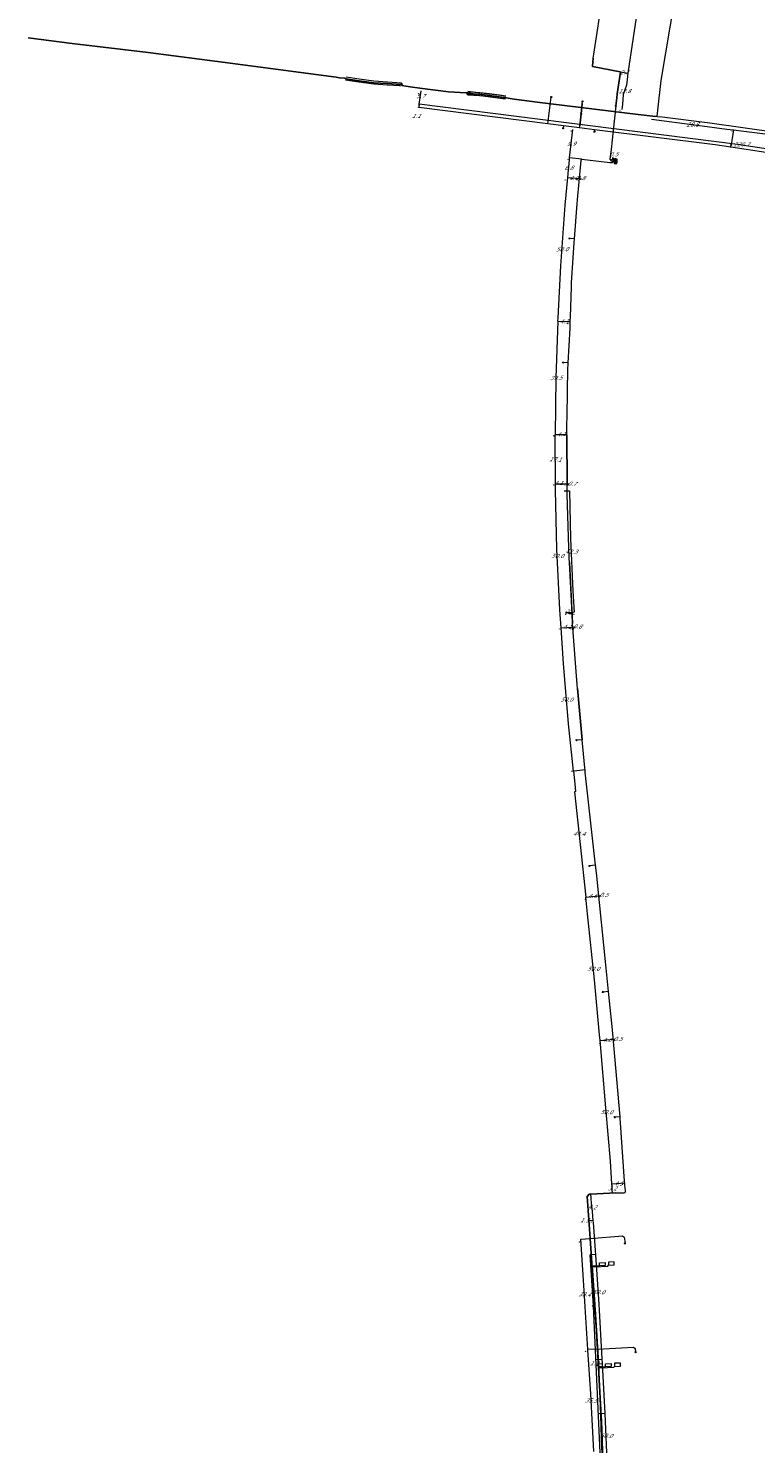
# Model space of a CAD drawing. Header units: metres. Extents: x 124576 to 133557, y 395865 to 402386.
# Tile 182 of 256: x 126172 to 126425, y 400554 to 401046. Entities that reach past the tile are written whole.
import ezdxf
from ezdxf.enums import TextEntityAlignment as Align

# ---------------------------------------------------------------- set-up
doc = ezdxf.new("R2010")
doc.units = ezdxf.units.M
doc.header["$MEASUREMENT"] = 0
for name, color, linetype, lineweight, true_color in [('LG_Laag_Spanning', 7, 'Continuous', 13, 0x960000), ('LG_Laag_Spanning_Enexis_Netbeheer_BV', 7, 'Continuous', 13, 0x960000), ('LG_Laag_Spanning_Gemeente_Tilburg_Ruimtelijke_Uitvoering', 7, 'Continuous', 13, 0x960000), ('LG_Riool_Vrij_Verval_Gemeente_Tilburg_Ruimtelijke_Uitvoering', 7, 'Continuous', 13, 0xca00a0)]:
    doc.layers.add(name, color=color, linetype=linetype, lineweight=lineweight, true_color=true_color)
for name, color, linetype, lineweight in [('LG_Laag_Spanning_P_Enexis_Netbeheer_BV', 7, 'Continuous', 0), ('LG_n00003_Spitters_Electrotechniek_BV', 7, 'Continuous', 13), ('LG_Riool_Vrij_Verval_P_Gemeente_Tilburg_Ruimtelijke_Uitvoering', 7, 'Continuous', 0), ('MV_Laag_Spanning', 7, 'Continuous', 0), ('MV_Laag_Spanning_lijn', 7, 'Continuous', 0), ('MV_Laag_Spanning_pijl', 7, 'Continuous', 0)]:
    doc.layers.add(name, color=color, linetype=linetype, lineweight=lineweight)
doc.styles.add('Klic_Annotatie', font='verdanai.ttf', dxfattribs={"oblique": 20, "height": 1.4})

# ---------------------------------------------------------------- blocks, each defined once
blk = doc.blocks.new('Mof')
at = {"layer": 'LG_Laag_Spanning_P_Enexis_Netbeheer_BV'}
h = blk.add_hatch(color=256, dxfattribs=at)
edge = h.paths.add_edge_path()
edge.add_arc((0, 0), 2, 0, 360)
blk = doc.blocks.new('DeliveryPoint')
at = {"layer": 'LG_Laag_Spanning_P_Enexis_Netbeheer_BV', "flags": 128}
blk.add_lwpolyline([(-3.7, -2.5), (3.8, -2.5), (3.8, 2.5), (-3.7, 2.5), (-3.7, -2.5)], close=True, dxfattribs=at)
blk.add_lwpolyline([(-3.7, 2.5), (-3.7, 2.2), (0, 0), (3.8, 2.2)], dxfattribs=at)
blk = doc.blocks.new('Streetlight')
at = {"layer": 'LG_Laag_Spanning_P_Enexis_Netbeheer_BV'}
for p, q in [((-1.8, 1.8), (-1.1, 1.1)), ((0, 2.5), (0, 1.5)), ((1.8, 1.8), (1.1, 1.1)), ((-1.1, -1.1), (-1.8, -1.8)), ((0, -1.5), (0, -2.5)), ((1.1, -1.1), (1.8, -1.8))]:
    blk.add_line(p, q, dxfattribs=at)
at = {"layer": 'LG_Laag_Spanning_P_Enexis_Netbeheer_BV', "flags": 128}
for points in [[(-2.5, 0), (-1.5, 0)], [(1.5, 0), (2.5, 0)]]:
    blk.add_lwpolyline(points, dxfattribs=at)
at = {"layer": 'LG_Laag_Spanning_P_Enexis_Netbeheer_BV'}
blk.add_circle((0, 0), 1.5, dxfattribs=at)
blk = doc.blocks.new('Verdeelkast')
at = {"layer": 'LG_Laag_Spanning_P_Enexis_Netbeheer_BV'}
for p, q in [((-4, 0.8), (-4, 2.5)), ((-3, 0.8), (-3, 2.5)), ((-2, 0.8), (-2, 2.5)), ((-1, 0.8), (-1, 2.5)), ((0, 0.8), (0, 2.5)), ((1, 0.8), (1, 2.5)), ((2, 0.8), (2, 2.5)), ((3, 0.8), (3, 2.5)), ((4.1, 0.8), (4.1, 2.5)), ((0, -2.5), (0, -1.5))]:
    blk.add_line(p, q, dxfattribs=at)
at = {"layer": 'LG_Laag_Spanning_P_Enexis_Netbeheer_BV', "flags": 128}
for points in [[(-5, -5), (5, -5), (5, 5), (-5, 5), (-5, -5)], [(-4.5, -1.5), (4.5, -1.5), (4.5, 0.8), (-4.5, 0.8), (-4.5, -1.5)]]:
    blk.add_lwpolyline(points, close=True, dxfattribs=at)
blk = doc.blocks.new('m_pijl')
at = {"layer": 'MV_Laag_Spanning_pijl'}
blk.add_hatch(color=7, dxfattribs=at).paths.add_polyline_path([(-1, -0.3), (-1, 0), (-1, 0.3), (0, 0)])
at = {"layer": 'MV_Laag_Spanning_pijl', "flags": 128}
blk.add_lwpolyline([(-1, 0), (-1, 0.3), (0, 0), (-1, -0.3), (-1, 0)], close=True, dxfattribs=at)
blk = doc.blocks.new('Onbekend_2')
at = {"layer": 'LG_Riool_Vrij_Verval_P_Gemeente_Tilburg_Ruimtelijke_Uitvoering'}
blk.add_hatch(color=256, dxfattribs=at).paths.add_polyline_path([(-0.3, -1.1, -0.262633), (0.2, 0.2), (0.6, 0.5, 0.379827), (0.7, 1.3), (0.7, 1.3, 0.228508), (0, 1.5), (0, 1.5, 0.459053), (-0.8, 0.8), (-1.3, 0.9, -0.414214), (-0.1, 2, -0.243799), (1.1, 1.5, -0.379827), (0.9, 0.1), (0.5, -0.2, 0.262633), (0.2, -1.1), (-0.2, -1.1)])
blk.add_circle((0, 0), 2.5, dxfattribs=at)
at = {"layer": 'LG_Riool_Vrij_Verval_P_Gemeente_Tilburg_Ruimtelijke_Uitvoering', "extrusion": (0, 0, -1)}
blk.add_solid([(0.3, -2.1), (-0.2, -2.1), (0.3, -1.5), (-0.2, -1.5)], dxfattribs=at)

msp = doc.modelspace()

# ---------------------------------------------------------------- linework, layer by layer
at = {"layer": 'LG_Laag_Spanning', "flags": 128}
msp.add_lwpolyline([(126376.83, 400998.53), (126376.83, 400998.53), (126376.84, 400998.53), (126376.84, 400998.53), (126376.84, 400998.53), (126376.84, 400998.53), (126376.84, 400998.53), (126376.84, 400998.53), (126376.84, 400998.53), (126376.84, 400998.54), (126376.84, 400998.54), (126377.04, 401000.12), (126377.04, 401000.13), (126377.04, 401000.13), (126377.04, 401000.13), (126377.04, 401000.13), (126377.04, 401000.13), (126377.04, 401000.13), (126377.04, 401000.13), (126377.04, 401000.13), (126377.04, 401000.13), (126377.04, 401000.13), (126377.03, 401000.13), (126377.03, 401000.13), (126376.24, 401000.23), (126376.24, 401000.23), (126376.24, 401000.23), (126376.24, 401000.23), (126376.23, 401000.23), (126376.23, 401000.23), (126376.23, 401000.23), (126376.23, 401000.23), (126376.23, 401000.23), (126376.23, 401000.23), (126376.23, 401000.23), (126376.23, 401000.23), (126376.23, 401000.23), (126376.03, 400998.64), (126376.03, 400998.64), (126376.03, 400998.64), (126376.03, 400998.63), (126376.03, 400998.63), (126376.03, 400998.63), (126376.03, 400998.63), (126376.03, 400998.63), (126376.03, 400998.63), (126376.03, 400998.63), (126376.03, 400998.63), (126376.04, 400998.63), (126376.04, 400998.63), (126376.83, 400998.53), (126376.83, 400998.53), (126376.83, 400998.53)], dxfattribs=at)
at = {"layer": 'LG_Laag_Spanning_Enexis_Netbeheer_BV'}
for p, q in [((126368.5, 401032.37), (126378.1, 401030.54)), ((126368.5, 401032.37), (126378.1, 401030.54)), ((126368.5, 401032.37), (126378.1, 401030.54)), ((126352.98, 401012.45), (126354.15, 401021.73)), ((126364.92, 401019.51), (126364.99, 401020.22)), ((126364.55, 401015.86), (126364.02, 401011.72)), ((126364.02, 401011.72), (126364.55, 401015.86)), ((126358.36, 401011.77), (126358.26, 401010.91)), ((126363.94, 401011.06), (126364.02, 401011.72)), ((126369.2, 401010.39), (126369.12, 401009.72)), ((126416.55, 401004.27), (126416.67, 401005.08)), ((126364.77, 401000.19), (126374.48, 400999)), ((126374.48, 400999), (126374.92, 400998.94)), ((126362.19, 400972.47), (126360.45, 400972.6)), ((126360.03, 400929.39), (126358.31, 400929.49)), ((126359.67, 400887.33), (126357.95, 400887.3)), ((126364.91, 400798.46), (126362.88, 400798.28)), ((126369.53, 400754.85), (126367.43, 400754.61)), ((126374.06, 400711.01), (126372.11, 400710.81)), ((126378.03, 400667.45), (126376.18, 400667.29)), ((126376.59, 400641.07), (126367.76, 400640.58))]:
    msp.add_line(p, q, dxfattribs=at)
at = {"layer": 'LG_Laag_Spanning_Enexis_Netbeheer_BV', "flags": 128}
for points in [[(126368.5, 401032.37), (126368.41, 401032.49), (126368.41, 401032.5), (126368.71, 401035.22), (126368.89, 401036.61), (126372.04, 401057.13), (126372.26, 401058.51), (126372.69, 401060.95), (126376.19, 401080.86), (126376.45, 401082.24), (126380.9, 401104.63), (126380.93, 401104.78), (126381.21, 401106.15), (126385.46, 401125.09), (126385.78, 401126.46), (126390.59, 401146.15), (126390.94, 401147.51), (126391.4, 401149.19), (126395.97, 401165.98), (126396.34, 401167.33), (126396.97, 401169.69), (126397.16, 401170.36)], [(126376.61, 401018.65), (126376.91, 401021.48), (126377.09, 401022.87), (126378.2, 401030.4), (126378.1, 401030.54), (126368.5, 401032.37), (126368.41, 401032.49), (126368.41, 401032.5), (126368.71, 401035.22), (126368.41, 401032.5), (126368.71, 401035.22), (126368.89, 401036.61), (126372.04, 401057.13)], [(126378.1, 401030.54), (126378.2, 401030.4), (126377.09, 401022.87), (126376.91, 401021.48), (126376.61, 401018.65)], [(126363.94, 401011.06), (126358.36, 401011.77), (126352.98, 401012.45), (126308.16, 401018.13)], [(126363.94, 401011.06), (126358.36, 401011.77), (126352.98, 401012.45), (126308.16, 401018.13)], [(126364.92, 401019.51), (126364.55, 401015.87), (126364.55, 401015.86), (126364.02, 401011.72)], [(126364.55, 401015.86), (126364.55, 401015.87), (126364.92, 401019.51), (126364.99, 401020.22)], [(126364.92, 401019.51), (126364.55, 401015.87), (126364.55, 401015.86)], [(126364.55, 401015.86), (126364.55, 401015.87), (126364.92, 401019.51)], [(126376.61, 401018.65), (126375.22, 401005.79), (126375.05, 401004.41), (126374.49, 401000.17), (126374.91, 400999.61), (126375.89, 400999.47), (126376.14, 400999.43)], [(126376.61, 401018.65), (126375.22, 401005.79), (126375.05, 401004.41), (126374.49, 401000.17), (126374.91, 400999.61), (126375.89, 400999.47), (126376.14, 400999.43)], [(126363.94, 401011.06), (126364.02, 401011.72), (126364.55, 401015.86)], [(126528.13, 400959.52), (126527.55, 400960.01), (126527.3, 400960.22), (126518.3, 400967.85), (126514.63, 400970.96), (126510.95, 400974.09), (126509.48, 400975.44), (126507.66, 400977.25), (126506.15, 400978.55), (126503.74, 400980.32), (126502.74, 400981.05), (126501.1, 400982.19), (126496.85, 400984.98), (126492.12, 400987.65), (126480.89, 400992.7), (126475.39, 400994.47), (126474.85, 400994.59), (126473.81, 400994.82), (126461.11, 400997.65), (126440.85, 401000.66), (126416.55, 401004.27), (126411.05, 401005.08), (126369.2, 401010.39), (126363.94, 401011.06)], [(126528.13, 400959.52), (126527.55, 400960.01), (126527.3, 400960.22), (126518.3, 400967.85), (126514.63, 400970.96), (126510.95, 400974.09), (126509.48, 400975.44), (126507.66, 400977.25), (126506.15, 400978.55), (126503.74, 400980.32), (126502.74, 400981.05), (126501.1, 400982.19), (126496.85, 400984.98), (126492.12, 400987.65), (126480.89, 400992.7), (126475.39, 400994.47), (126474.85, 400994.59), (126473.81, 400994.82), (126461.11, 400997.65), (126440.85, 401000.66), (126416.55, 401004.27), (126411.05, 401005.08), (126369.2, 401010.39), (126363.94, 401011.06)], [(126359.66, 400911), (126359.94, 400927.37), (126359.99, 400928.77), (126360.03, 400929.39), (126360.71, 400941.44), (126360.75, 400942.84), (126360.74, 400943.9), (126360.77, 400945.29), (126361.14, 400955.82), (126361.21, 400957.22), (126362.1, 400971.03), (126362.19, 400972.43), (126362.19, 400972.47), (126363.09, 400984.58), (126363.2, 400985.97), (126364.36, 400998.54), (126364.49, 400999.56), (126364.54, 400999.85), (126364.77, 401000.19), (126374.48, 400999), (126374.92, 400998.94), (126375.43, 400999.05), (126375.57, 400999.18), (126375.6, 400999.21)], [(126360.74, 400943.9), (126360.77, 400945.29), (126361.14, 400955.82), (126361.21, 400957.22), (126362.1, 400971.03), (126362.19, 400972.43), (126362.19, 400972.47), (126363.09, 400984.58), (126363.2, 400985.97), (126364.36, 400998.54), (126364.49, 400999.56), (126364.54, 400999.85), (126364.77, 401000.19), (126374.48, 400999), (126374.92, 400998.94)], [(126360.74, 400943.9), (126360.77, 400945.29), (126361.14, 400955.82), (126361.21, 400957.22), (126362.1, 400971.03), (126362.19, 400972.43), (126362.19, 400972.47), (126363.09, 400984.58), (126363.2, 400985.97), (126364.36, 400998.54), (126364.49, 400999.56), (126364.54, 400999.85), (126364.77, 401000.19)], [(126364.77, 401000.19), (126369.63, 400999.6), (126374.48, 400999)], [(126364.77, 401000.19), (126369.63, 400999.6), (126374.48, 400999)], [(126364.77, 401000.19), (126369.63, 400999.6), (126374.48, 400999)], [(126364.77, 401000.19), (126369.63, 400999.6), (126374.48, 400999)], [(126374.92, 400998.94), (126375.43, 400999.05), (126375.57, 400999.18), (126375.6, 400999.21)], [(126375.43, 400999.05), (126375.61, 400999.22), (126375.65, 400999.57), (126376.21, 401000)], [(126376.14, 400999.43), (126375.67, 400999.73), (126375.53, 401000.32), (126375.57, 401000.71)], [(126376.14, 400999.43), (126375.67, 400999.73), (126375.53, 401000.32), (126375.57, 401000.71)], [(126359.66, 400911), (126359.94, 400927.37), (126359.99, 400928.77), (126360.03, 400929.39), (126360.03, 400929.39), (126360.71, 400941.44), (126360.71, 400941.44), (126360.75, 400942.84), (126360.74, 400943.9)], [(126359.66, 400911), (126359.94, 400927.37), (126359.99, 400928.77), (126360.03, 400929.39), (126360.71, 400941.44), (126360.75, 400942.84), (126360.74, 400943.9)], [(126365.89, 400787.95), (126365.82, 400788.65), (126364.91, 400798.46), (126363.26, 400816.29), (126363.14, 400817.69), (126361.54, 400838.83), (126361.36, 400842.22), (126360.46, 400860.08), (126360.4, 400861.48), (126359.7, 400883.71), (126359.68, 400885.11), (126359.67, 400887.33), (126359.6, 400904.4), (126359.59, 400906.39), (126359.6, 400907.78), (126359.66, 400911)], [(126359.6, 400904.4), (126359.59, 400906.39), (126359.6, 400907.78), (126359.66, 400911)], [(126359.6, 400904.4), (126359.59, 400906.39), (126359.6, 400907.78), (126359.66, 400911)], [(126379.68, 400644.35), (126379.63, 400645.05), (126378.19, 400665.42), (126378.08, 400666.82), (126378.03, 400667.45), (126375.55, 400696.3), (126375.41, 400697.69), (126374.06, 400711.01), (126373.23, 400719.14), (126370.07, 400749.89), (126369.93, 400751.28), (126369.53, 400754.85), (126365.96, 400787.25), (126365.89, 400787.95), (126365.82, 400788.65), (126364.91, 400798.46), (126363.26, 400816.29), (126364.91, 400798.46), (126363.26, 400816.29), (126363.14, 400817.69), (126361.54, 400838.83), (126361.36, 400842.22), (126360.46, 400860.08), (126361.54, 400838.83), (126361.36, 400842.22), (126360.46, 400860.08), (126360.4, 400861.48), (126359.7, 400883.71), (126359.68, 400885.11), (126359.67, 400887.33), (126359.6, 400904.4), (126359.67, 400887.33), (126359.6, 400904.4)], [(126365.89, 400787.95), (126365.82, 400788.65), (126364.91, 400798.46), (126363.26, 400816.29), (126363.14, 400817.69), (126361.54, 400838.83), (126361.36, 400842.22), (126360.46, 400860.08), (126360.4, 400861.48), (126359.7, 400883.71), (126359.68, 400885.11), (126359.67, 400887.33), (126359.6, 400904.4)], [(126359.96, 400842.58), (126359.54, 400842.67), (126359.38, 400842.66)], [(126361.36, 400842.22), (126360.45, 400842.17), (126360.21, 400842.32), (126359.99, 400842.56), (126359.96, 400842.58)], [(126379.68, 400644.35), (126379.63, 400645.05), (126378.19, 400665.42), (126378.08, 400666.82), (126378.03, 400667.45), (126375.55, 400696.3), (126375.41, 400697.69), (126374.06, 400711.01), (126373.23, 400719.14), (126370.07, 400749.89), (126369.93, 400751.28), (126369.53, 400754.85), (126365.96, 400787.25), (126365.89, 400787.95)], [(126379.68, 400644.35), (126379.63, 400645.05), (126378.19, 400665.42), (126378.08, 400666.82), (126378.03, 400667.45), (126375.55, 400696.3), (126375.41, 400697.69), (126374.06, 400711.01), (126373.23, 400719.14), (126370.07, 400749.89), (126369.93, 400751.28), (126369.53, 400754.85), (126365.96, 400787.25), (126365.89, 400787.95)], [(126371.98, 400551.36), (126371.56, 400562.01), (126371.49, 400563.41), (126370.22, 400586.79), (126370.12, 400588.57), (126369.88, 400593.08), (126369.79, 400594.47), (126367.65, 400625.21), (126366.63, 400639.81), (126367.28, 400640.55), (126367.76, 400640.58), (126376.59, 400641.07), (126379.43, 400641.11), (126379.75, 400641.19), (126379.92, 400641.43), (126379.92, 400641.45), (126379.92, 400641.81), (126379.74, 400643.66), (126379.68, 400644.35)], [(126371.98, 400551.36), (126371.56, 400562.01), (126371.49, 400563.41), (126370.22, 400586.79), (126370.12, 400588.57), (126369.88, 400593.08), (126369.79, 400594.47), (126367.65, 400625.21), (126366.63, 400639.81), (126367.28, 400640.55), (126367.76, 400640.58), (126376.59, 400641.07), (126379.43, 400641.11), (126379.75, 400641.19), (126379.92, 400641.43), (126379.92, 400641.45), (126379.92, 400641.81), (126379.74, 400643.66), (126379.68, 400644.35)], [(126376.59, 400641.07), (126379.43, 400641.11), (126379.75, 400641.19), (126379.92, 400641.43), (126379.92, 400641.45), (126379.92, 400641.81), (126379.74, 400643.66), (126379.68, 400644.35)], [(126367.76, 400640.58), (126367.28, 400640.55), (126366.63, 400639.81), (126367.65, 400625.21), (126369.79, 400594.47), (126369.88, 400593.08), (126370.12, 400588.57), (126370.22, 400586.79), (126371.49, 400563.41), (126371.56, 400562.01), (126371.98, 400551.36), (126372.52, 400537.78), (126372.58, 400536.38), (126373.36, 400517.57), (126373.45, 400515.52), (126373.81, 400506.98), (126373.86, 400505.58), (126374.59, 400481.7)], [(126376.59, 400641.07), (126372.18, 400640.83), (126367.76, 400640.58)], [(126376.59, 400641.07), (126372.18, 400640.83), (126367.76, 400640.58)], [(126376.59, 400641.07), (126372.18, 400640.83), (126367.76, 400640.58)], [(126367.65, 400625.21), (126378.93, 400626.09), (126379.49, 400625.63), (126379.76, 400623.52)], [(126370.22, 400586.79), (126382.7, 400587.44), (126383.25, 400586.97), (126383.38, 400585.66)]]:
    msp.add_lwpolyline(points, dxfattribs=at)
at = {"layer": 'LG_Laag_Spanning_Gemeente_Tilburg_Ruimtelijke_Uitvoering'}
for p, q in [((126371.47, 400580.6), (126370.77, 400580.57)), ((126371.5, 400580.29), (126370.78, 400580.25))]:
    msp.add_line(p, q, dxfattribs=at)
at = {"layer": 'LG_Laag_Spanning_Gemeente_Tilburg_Ruimtelijke_Uitvoering', "flags": 128}
for points in [[(126371.34, 400563.95), (126370.72, 400581.85), (126369.58, 400598.76), (126368.44, 400615.66), (126369.1, 400615.68)], [(126369.31, 400615.34), (126369.18, 400615.34), (126368.44, 400615.28)], [(126369.1, 400615.68), (126370.88, 400615.72), (126370.85, 400616.73), (126372.86, 400616.84), (126372.91, 400615.84), (126370.88, 400615.72)], [(126369.31, 400615.34), (126373.79, 400615.57), (126374.03, 400615.92), (126376.02, 400616.03), (126375.96, 400617.04), (126373.98, 400616.91), (126374.03, 400615.92)], [(126371.47, 400580.6), (126372.98, 400580.65), (126372.94, 400581.69), (126374.92, 400581.76), (126374.97, 400580.76), (126372.98, 400580.65)], [(126371.5, 400580.29), (126375.86, 400580.51), (126376.15, 400580.75), (126378.2, 400580.89), (126378.15, 400581.92), (126376.14, 400581.85), (126376.15, 400580.75)], [(126372.16, 400438.69), (126372.41, 400446.49), (126374.33, 400453.04), (126374.22, 400460.8), (126374.12, 400468.56), (126374.02, 400476.32), (126373.92, 400484.07), (126373.65, 400495.74), (126373.39, 400507.41), (126373.34, 400515.8), (126372.98, 400523.76), (126372.26, 400539.68), (126371.89, 400547.64), (126371.61, 400555.79), (126371.34, 400563.95)]]:
    msp.add_lwpolyline(points, dxfattribs=at)
at = {"layer": 'LG_n00003_Spitters_Electrotechniek_BV'}
for p, q in [((126402.32, 401086.97), (126392.19, 401027.48)), ((126172.48, 401042.27), (126187.69, 401040.32)), ((126187.69, 401040.32), (126172.48, 401042.27)), ((126172.48, 401042.27), (126187.69, 401040.32)), ((126187.69, 401040.32), (126214.17, 401037.19)), ((126214.17, 401037.19), (126187.69, 401040.32)), ((126187.69, 401040.32), (126214.17, 401037.19)), ((126214.17, 401037.19), (126240.81, 401033.72)), ((126240.81, 401033.72), (126214.17, 401037.19)), ((126214.17, 401037.19), (126240.81, 401033.72)), ((126240.81, 401033.72), (126279.41, 401028.64)), ((126279.41, 401028.64), (126240.81, 401033.72)), ((126240.81, 401033.72), (126279.41, 401028.64)), ((126279.41, 401028.64), (126280.61, 401028.46)), ((126280.61, 401028.46), (126279.41, 401028.64)), ((126279.41, 401028.64), (126280.61, 401028.46)), ((126280.61, 401028.46), (126282.38, 401028.27)), ((126282.38, 401028.27), (126280.61, 401028.46)), ((126280.61, 401028.46), (126282.38, 401028.27)), ((126282.38, 401028.27), (126282.79, 401028.09)), ((126282.79, 401028.09), (126282.38, 401028.27)), ((126282.38, 401028.27), (126282.79, 401028.09)), ((126287.31, 401026.91), (126282.72, 401027.6)), ((126287.31, 401026.91), (126282.72, 401027.6)), ((126282.79, 401028.09), (126287.38, 401027.4)), ((126287.38, 401027.4), (126282.79, 401028.09)), ((126282.79, 401028.09), (126287.38, 401027.4)), ((126287.45, 401027.9), (126282.86, 401028.58)), ((126287.45, 401027.9), (126282.86, 401028.58)), ((126287.38, 401027.4), (126292.51, 401026.72)), ((126292.51, 401026.72), (126287.38, 401027.4)), ((126287.38, 401027.4), (126292.51, 401026.72)), ((126292.56, 401027.22), (126287.45, 401027.9)), ((126292.56, 401027.22), (126287.45, 401027.9)), ((126297.21, 401026.88), (126292.56, 401027.22)), ((126297.21, 401026.88), (126292.56, 401027.22)), ((126392.19, 401027.48), (126391.21, 401018.22)), ((126292.46, 401026.22), (126287.31, 401026.91)), ((126292.46, 401026.22), (126287.31, 401026.91)), ((126297.15, 401025.88), (126292.46, 401026.22)), ((126297.15, 401025.88), (126292.46, 401026.22)), ((126292.51, 401026.72), (126297.18, 401026.38)), ((126297.18, 401026.38), (126292.51, 401026.72)), ((126292.51, 401026.72), (126297.18, 401026.38)), ((126301.65, 401025.58), (126297.15, 401025.88)), ((126301.65, 401025.58), (126297.15, 401025.88)), ((126297.18, 401026.38), (126301.91, 401026.07)), ((126301.91, 401026.07), (126297.18, 401026.38)), ((126297.18, 401026.38), (126301.91, 401026.07)), ((126302.17, 401026.55), (126297.21, 401026.88)), ((126302.17, 401026.55), (126297.21, 401026.88)), ((126301.82, 401025.38), (126301.65, 401025.58)), ((126301.82, 401025.38), (126301.65, 401025.58)), ((126301.91, 401026.07), (126302.21, 401025.69)), ((126302.21, 401025.69), (126301.91, 401026.07)), ((126301.91, 401026.07), (126302.21, 401025.69)), ((126302.6, 401025.99), (126302.17, 401026.55)), ((126302.6, 401025.99), (126302.17, 401026.55)), ((126302.21, 401025.69), (126305.15, 401025.25)), ((126305.15, 401025.25), (126302.21, 401025.69)), ((126302.21, 401025.69), (126305.15, 401025.25)), ((126305.15, 401025.25), (126308.51, 401024.76)), ((126308.51, 401024.76), (126305.15, 401025.25)), ((126305.15, 401025.25), (126308.51, 401024.76)), ((126308.51, 401024.76), (126318.46, 401023.59)), ((126318.46, 401023.59), (126308.51, 401024.76)), ((126308.51, 401024.76), (126318.46, 401023.59)), ((126318.46, 401023.59), (126324.61, 401023.19)), ((126324.61, 401023.19), (126318.46, 401023.59)), ((126318.46, 401023.59), (126324.61, 401023.19)), ((126324.61, 401023.19), (126325.12, 401023.18)), ((126325.12, 401023.18), (126324.61, 401023.19)), ((126324.61, 401023.19), (126325.12, 401023.18)), ((126325.32, 401022.41), (126324.82, 401022.77)), ((126338.2, 401021.04), (126325.05, 401022.68)), ((126325.12, 401023.18), (126338.26, 401021.54)), ((126325.49, 401022.9), (126325.12, 401023.18)), ((126325.12, 401023.18), (126338.26, 401021.54)), ((126338.33, 401022.03), (126325.18, 401023.67)), ((126329.22, 401022.18), (126325.32, 401022.41)), ((126325.67, 401023.39), (126325.41, 401023.58)), ((126329.26, 401022.68), (126325.49, 401022.9)), ((126329.3, 401023.18), (126325.67, 401023.39)), ((126332.57, 401021.79), (126329.22, 401022.18)), ((126332.63, 401022.29), (126329.26, 401022.68)), ((126332.69, 401022.79), (126329.3, 401023.18)), ((126336.07, 401021.83), (126332.63, 401022.29)), ((126336.13, 401022.33), (126332.69, 401022.79)), ((126338.3, 401022.06), (126336.13, 401022.33)), ((126336.01, 401021.33), (126332.57, 401021.79)), ((126338.18, 401021.06), (126336.01, 401021.33)), ((126338.24, 401021.56), (126336.07, 401021.83)), ((126338.47, 401021.43), (126338.24, 401021.56)), ((126338.24, 401021.56), (126338.24, 401021.56)), ((126338.26, 401021.54), (126338.47, 401021.43)), ((126338.26, 401021.54), (126338.47, 401021.43)), ((126338.47, 401021.43), (126339.12, 401021.33)), ((126339.12, 401021.33), (126338.47, 401021.43)), ((126338.47, 401021.43), (126339.12, 401021.33)), ((126339.12, 401021.33), (126341.24, 401020.99)), ((126341.24, 401020.99), (126339.12, 401021.33)), ((126339.12, 401021.33), (126341.24, 401020.99)), ((126341.24, 401020.99), (126349.27, 401019.96)), ((126349.27, 401019.96), (126341.24, 401020.99)), ((126341.24, 401020.99), (126349.27, 401019.96)), ((126349.27, 401019.96), (126384.37, 401015.64)), ((126384.37, 401015.64), (126349.27, 401019.96)), ((126349.27, 401019.96), (126384.37, 401015.64)), ((126391.21, 401018.22), (126390.8, 401015.01)), ((126384.37, 401015.64), (126389.37, 401015.13)), ((126389.37, 401015.13), (126384.37, 401015.64)), ((126384.37, 401015.64), (126389.37, 401015.13)), ((126389.37, 401015.13), (126392.62, 401014.85)), ((126390.8, 401015.01), (126389.37, 401015.13)), ((126389.37, 401015.13), (126392.62, 401014.85)), ((126392.62, 401014.85), (126409.18, 401012.72)), ((126409.18, 401012.72), (126432.92, 401009.43))]:
    msp.add_line(p, q, dxfattribs=at)
at = {"layer": 'LG_Riool_Vrij_Verval_Gemeente_Tilburg_Ruimtelijke_Uitvoering'}
for p, q in [((126369.62, 400619.68), (126367.64, 400619.54)), ((126368.76, 400601.83), (126367.64, 400619.54)), ((126372.67, 400517.5), (126368.76, 400601.83)), ((126369.74, 400583.11), (126371.83, 400583.22)), ((126370.73, 400564.37), (126372.79, 400564.48))]:
    msp.add_line(p, q, dxfattribs=at)
at = {"layer": 'MV_Laag_Spanning_lijn'}
for p, q in [((126377.01, 401030.75), (126380.75, 401030.03)), ((126417.45, 401010.33), (126416.67, 401005.08)), ((126364.77, 401000.19), (126360.52, 401000.59)), ((126375.74, 401000.29), (126375.67, 400999.73)), ((126358.64, 400884.93), (126360.44, 400884.98)), ((126365.89, 400787.95), (126361.12, 400787.47)), ((126364.45, 400624.96), (126367.65, 400625.21)), ((126370.22, 400586.79), (126366.88, 400586.62))]:
    msp.add_line(p, q, dxfattribs=at)
at = {"layer": 'MV_Laag_Spanning_pijl'}
for p, q in [((126378.1, 401030.54), (126380.75, 401030.03)), ((126308.29, 401019.22), (126308.92, 401023.9)), ((126308.29, 401019.22), (126308.15, 401018.13)), ((126360.52, 401000.59), (126361.62, 401010.41)), ((126376.24, 401000.22), (126375.74, 401000.29)), ((126359.88, 400993.77), (126363.88, 400993.4)), ((126363.88, 400993.4), (126364.65, 400993.33)), ((126359.6, 400904.4), (126355.51, 400904.4)), ((126355.59, 400887.31), (126359.67, 400887.33)), ((126359.67, 400887.33), (126360.38, 400887.33)), ((126362.06, 400842.72), (126359.96, 400842.58)), ((126357.55, 400837.35), (126361.63, 400837.62)), ((126361.63, 400837.62), (126362.39, 400837.67)), ((126366.12, 400743.74), (126370.7, 400744.24)), ((126370.7, 400744.24), (126371.19, 400744.29)), ((126371.11, 400693.99), (126375.71, 400694.4)), ((126375.71, 400694.4), (126376.19, 400694.44)), ((126375.21, 400644.16), (126379.67, 400644.47)), ((126368.72, 400631.47), (126367.23, 400631.33)), ((126371.94, 400581.63), (126370.51, 400581.55))]:
    msp.add_line(p, q, dxfattribs=at)
at = {"layer": 'MV_Laag_Spanning_pijl', "flags": 128}
for points in [[(126386.53, 401069.36), (126384.31, 401053.95), (126380.75, 401030.03)], [(126380.75, 401030.03), (126380.48, 401027.88), (126380.22, 401025.81), (126379.69, 401024.23), (126379.16, 401022.66), (126378.85, 401019.18), (126378.63, 401017.46)], [(126519.01, 400968.56), (126512.93, 400973.67), (126505.87, 400979.93), (126498.19, 400985.4), (126489.94, 400989.98), (126485.65, 400991.95), (126481.29, 400993.73), (126478.51, 400994.71), (126475.68, 400995.53), (126471.62, 400996.55), (126467.09, 400997.61), (126464.2, 400998.2), (126461.31, 400998.73), (126453.13, 401000), (126418.87, 401005.2), (126308.29, 401019.22)], [(126388.92, 401014.04), (126404.88, 401011.97), (126415.17, 401010.63), (126417.45, 401010.33)], [(126417.45, 401010.33), (126421.09, 401009.86), (126429.38, 401008.78), (126433.87, 401008.2), (126438.06, 401007.65), (126440.16, 401007.38), (126441.42, 401007.21), (126441.82, 401007.16)], [(126359.88, 400993.77), (126360.13, 400996.43), (126360.33, 400998.55), (126360.46, 401000), (126360.52, 401000.56)], [(126356.44, 400943.9), (126356.49, 400945.08), (126357.43, 400963.1), (126358.99, 400984.19), (126359.88, 400993.77)], [(126356.44, 400943.9), (126355.76, 400924.16), (126355.51, 400904.4)], [(126356.44, 400943.9), (126355.76, 400924.16), (126355.51, 400904.4)], [(126356.44, 400943.9), (126360.34, 400943.76), (126360.74, 400943.76)], [(126355.59, 400887.31), (126355.5, 400903.61), (126355.51, 400904.4)], [(126357.55, 400837.35), (126357.15, 400843.61), (126356.13, 400864.71), (126355.6, 400885.26), (126355.59, 400887.31)], [(126360.44, 400884.98), (126360.85, 400868.33), (126361.58, 400850.04), (126362.06, 400842.72)], [(126361.83, 400787.54), (126360.17, 400804.01), (126358.36, 400824.99), (126357.55, 400837.35)], [(126361.83, 400787.54), (126362.28, 400783.12), (126362.54, 400780.44), (126362.18, 400780.39), (126366.12, 400743.74)], [(126371.11, 400693.99), (126370.94, 400695.92), (126369.12, 400715.08), (126366.74, 400738), (126366.12, 400743.74)], [(126375.21, 400644.16), (126374.67, 400652.06), (126373.14, 400670.6), (126371.11, 400693.99)], [(126375.43, 400641.01), (126375.35, 400642.11), (126375.29, 400643.05), (126375.25, 400643.68), (126375.21, 400644.19)], [(126368.72, 400631.47), (126368.58, 400632.93), (126368.41, 400634.72), (126368.26, 400636.32), (126368.12, 400637.86), (126368.04, 400638.68), (126367.98, 400639.32), (126367.86, 400640.58)], [(126371.94, 400581.63), (126371.85, 400583.39), (126370.75, 400602.37), (126369.66, 400619.52), (126368.79, 400630.71), (126368.72, 400631.47)], [(126366.88, 400586.62), (126365.38, 400610.68), (126364.45, 400624.96)], [(126368.9, 400551.22), (126367.83, 400571.24), (126367.2, 400581.42), (126366.9, 400586.35), (126366.88, 400586.65)], [(126374.22, 400531.68), (126373.69, 400545.37), (126372.82, 400564.35), (126371.94, 400581.63)]]:
    msp.add_lwpolyline(points, dxfattribs=at)

# ---------------------------------------------------------------- block references
at = {"layer": 'LG_Laag_Spanning_P_Enexis_Netbeheer_BV', "xscale": 0.1, "yscale": 0.1, "zscale": 0.1}
for name, p in [('Mof', (126308.16, 401018.13)), ('Mof', (126352.98, 401012.45)), ('Mof', (126358.36, 401011.77)), ('Mof', (126363.94, 401011.06)), ('Mof', (126369.2, 401010.39)), ('Mof', (126416.55, 401004.27)), ('Mof', (126374.92, 400998.94)), ('Mof', (126375.43, 400999.05)), ('DeliveryPoint', (126376.21, 401000)), ('Verdeelkast', (126376.53, 400999.38)), ('Mof', (126362.19, 400972.47)), ('Mof', (126360.03, 400929.39)), ('Mof', (126359.67, 400887.33)), ('Mof', (126359.96, 400842.58)), ('Mof', (126361.36, 400842.22)), ('Mof', (126364.91, 400798.46)), ('Mof', (126369.53, 400754.85)), ('Mof', (126374.06, 400711.01)), ('Mof', (126378.03, 400667.45)), ('Mof', (126367.65, 400625.21)), ('Mof', (126370.22, 400586.79))]:
    msp.add_blockref(name, p, dxfattribs=at)
at = {"layer": 'LG_Laag_Spanning_P_Enexis_Netbeheer_BV'}
for name, p, xscale, yscale, zscale, rotation in [('Streetlight', (126354.15, 401021.73), 0.09999999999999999, 0.09999999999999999, 0.09999999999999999, 276.9999999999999), ('Streetlight', (126364.99, 401020.22), 0.09999999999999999, 0.09999999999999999, 0.09999999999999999, 275.9999999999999), ('Streetlight', (126376.61, 401018.65), 0.1, 0.1, 0.1, 11), ('Streetlight', (126364.55, 401015.86), 0.09999999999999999, 0.09999999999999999, 0.09999999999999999, 275.9999999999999), ('Streetlight', (126358.26, 401010.91), 0.09999999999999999, 0.09999999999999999, 0.09999999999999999, 97), ('Streetlight', (126369.12, 401009.72), 0.09999999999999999, 0.09999999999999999, 0.09999999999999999, 97), ('Streetlight', (126416.67, 401005.08), 0.1, 0.1, 0.1, 278), ('Mof', (126375.57, 401000.71), 0.1, 0.1, 0.1, 359), ('Mof', (126375.6, 400999.21), 0.1, 0.1, 0.1, 359), ('Streetlight', (126360.45, 400972.6), 0.09999999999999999, 0.09999999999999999, 0.09999999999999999, 184), ('Mof', (126360.74, 400943.9), 0.1, 0.1, 0.1, 2), ('Streetlight', (126358.31, 400929.49), 0.1, 0.1, 0.1, 183), ('Mof', (126359.6, 400904.4), 0.1, 0.1, 0.1, 2), ('Streetlight', (126357.95, 400887.3), 0.1, 0.1, 0.1, 179), ('Streetlight', (126359.38, 400842.66), 0.09999999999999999, 0.09999999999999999, 0.09999999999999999, 176), ('Streetlight', (126362.88, 400798.28), 0.1, 0.1, 0.1, 175), ('Mof', (126365.89, 400787.95), 0.1, 0.1, 0.1, 1), ('Streetlight', (126367.43, 400754.61), 0.09999999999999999, 0.09999999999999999, 0.09999999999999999, 174), ('Streetlight', (126372.11, 400710.81), 0.09999999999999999, 0.09999999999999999, 0.09999999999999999, 174), ('Streetlight', (126376.18, 400667.29), 0.1, 0.1, 0.1, 175), ('Mof', (126379.68, 400644.35), 0.1, 0.1, 0.1, 1), ('Mof', (126379.68, 400644.35), 0.1, 0.1, 0.1, 1), ('Streetlight', (126379.76, 400623.52), 0.09999999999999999, 0.09999999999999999, 0.09999999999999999, 83.00000000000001), ('Streetlight', (126383.38, 400585.66), 0.09999999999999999, 0.09999999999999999, 0.09999999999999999, 84)]:
    msp.add_blockref(name, p, dxfattribs=dict(at, xscale=xscale, yscale=yscale, zscale=zscale, rotation=rotation))
at = {"layer": 'LG_Riool_Vrij_Verval_P_Gemeente_Tilburg_Ruimtelijke_Uitvoering', "xscale": 0.1, "yscale": 0.1, "zscale": 0.1}
msp.add_blockref('Onbekend_2', (126368.76, 400601.83), dxfattribs=at)
at = {"layer": 'MV_Laag_Spanning_pijl'}
for p, xscale, yscale, zscale, rotation in [((126380, 401030), 0.09999999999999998, 0.09999999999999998, 0.09999999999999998, 350.0000000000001), ((126380, 401030), 0.1, 0.1, 0.1, 262), ((126308, 401023), 0.1, 0.1, 0.1, 82), ((126308, 401018), 0.09999999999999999, 0.09999999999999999, 0.09999999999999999, 263), ((126308, 401019), 0.1, 0.1, 0.1, 172), ((126378, 401017), 0.09999999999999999, 0.09999999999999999, 0.09999999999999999, 263), ((126361, 401010), 0.09999999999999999, 0.09999999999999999, 0.09999999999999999, 83.00000000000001), ((126417, 401010), 0.09999999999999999, 0.09999999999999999, 0.09999999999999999, 353), ((126360, 401000), 0.09999999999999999, 0.09999999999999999, 0.09999999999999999, 84), ((126375, 401000), 0.1, 0.1, 0.1, 172), ((126359, 400993), 0.09999999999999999, 0.09999999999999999, 0.09999999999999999, 84), ((126363, 400993), 0.1, 0.1, 0.1, 355), ((126364, 400993), 0.1, 0.1, 0.1, 355), ((126355, 400904), 0.1, 0.1, 0.1, 270), ((126355, 400904), 0.1, 0.1, 0.1, 270), ((126355, 400904), 0.1, 0.1, 0.1, 89), ((126355, 400904), 0.1, 0.1, 0.1, 180), ((126355, 400887), 0.1, 0.1, 0.1, 90), ((126359, 400842), 0.09999999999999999, 0.09999999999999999, 0.09999999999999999, 184), ((126362, 400842), 0.09999999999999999, 0.09999999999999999, 0.09999999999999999, 274), ((126357, 400837), 0.1, 0.1, 0.1, 92.99999999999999), ((126361, 400837), 0.1, 0.1, 0.1, 3), ((126362, 400837), 0.1, 0.1, 0.1, 3), ((126366, 400743), 0.09999999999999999, 0.09999999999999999, 0.09999999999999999, 276.9999999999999), ((126366, 400743), 0.1, 0.1, 0.1, 96), ((126370, 400744), 0.09999999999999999, 0.09999999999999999, 0.09999999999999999, 6), ((126371, 400744), 0.09999999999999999, 0.09999999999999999, 0.09999999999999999, 6), ((126371, 400693), 0.09999999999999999, 0.09999999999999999, 0.09999999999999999, 94), ((126375, 400694), 0.09999999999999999, 0.09999999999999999, 0.09999999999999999, 4.000000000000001), ((126376, 400694), 0.09999999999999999, 0.09999999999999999, 0.09999999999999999, 4.000000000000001), ((126375, 400644), 0.1, 0.1, 0.1, 92.99999999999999), ((126379, 400644), 0.1, 0.1, 0.1, 3), ((126367, 400640), 0.1, 0.1, 0.1, 95), ((126367, 400631), 0.09999999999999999, 0.09999999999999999, 0.09999999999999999, 186), ((126368, 400631), 0.1, 0.1, 0.1, 95), ((126364, 400624), 0.1, 0.1, 0.1, 92.99999999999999), ((126366, 400586), 0.1, 0.1, 0.1, 92.99999999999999), ((126370, 400581), 0.1, 0.1, 0.1, 183), ((126371, 400581), 0.1, 0.1, 0.1, 92)]:
    msp.add_blockref('m_pijl', p, dxfattribs=dict(at, xscale=xscale, yscale=yscale, zscale=zscale, rotation=rotation))
at = {"layer": 'MV_Laag_Spanning_pijl', "xscale": 0.1, "yscale": 0.1, "zscale": 0.1}
for p in [(126360, 400943), (126359, 400887), (126360, 400887)]:
    msp.add_blockref('m_pijl', p, dxfattribs=at)

# ---------------------------------------------------------------- texts
at = {"layer": 'MV_Laag_Spanning', "style": 'Klic_Annotatie', "oblique": 20}
for s, rotation, p in [('2.7', 1, (126379.43, 401030.28)), ('12.8', 1, (126379.54, 401023.78)), ('9.9', 1, (126361.07, 401005.5)), ('0.5', 1, (126375.8, 401001.84)), ('6.8', 1, (126360.2, 400997.16)), ('4.0', 1, (126361.88, 400993.58)), ('0.8', 1, (126364.29, 400993.56)), ('50.0', 1, (126357.86, 400968.85)), ('4.3', 2, (126358.59, 400943.82)), ('39.5', 2, (126355.76, 400924.15)), ('4.1', 2, (126357.55, 400904.6)), ('17.1', 358, (126355.54, 400895.85)), ('4.1', 358, (126356.56, 400887.68)), ('0.7', 358, (126361.32, 400887.41)), ('50.0', 358, (126356.25, 400862.32)), ('42.3', 358, (126361.03, 400863.84)), ('2.1', 358, (126360.52, 400842.94)), ('4.1', 358, (126359.58, 400837.68)), ('0.8', 358, (126363.18, 400837.83)), ('50.0', 359, (126359.45, 400812.42)), ('44.4', 359, (126363.75, 400765.8)), ('4.6', 359, (126368.39, 400744.19)), ('0.5', 359, (126372.34, 400744.58)), ('50.0', 359, (126368.72, 400718.88)), ('4.6', 359, (126373.41, 400694.2)), ('0.5', 359, (126377.24, 400694.54)), ('50.0', 359, (126373.27, 400669.09)), ('4.5', 358, (126377.44, 400644.32)), ('3.2', 358, (126375.32, 400642.6)), ('9.2', 359, (126368.29, 400636.03)), ('1.5', 359, (126365.68, 400631.51)), ('38.4', 358, (126365.68, 400605.79)), ('50.0', 358, (126370.49, 400606.58)), ('1.4', 358, (126369.05, 400581.82)), ('35.5', 358, (126367.95, 400568.93)), ('50.0', 358, (126373.17, 400556.66))]:
    msp.add_text(s, height=1.4, rotation=rotation, dxfattribs=at).set_placement(p, align=Align.MIDDLE_CENTER)
for s, p in [('5.7', (126308.67, 401022.05)), ('1.1', (126307.21, 401015.19)), ('28.8', (126403.19, 401012.19)), ('220.7', (126420.16, 401005.3))]:
    msp.add_text(s, height=1.4, dxfattribs=at).set_placement(p, align=Align.MIDDLE_CENTER)

doc.saveas('drawing.dxf')
